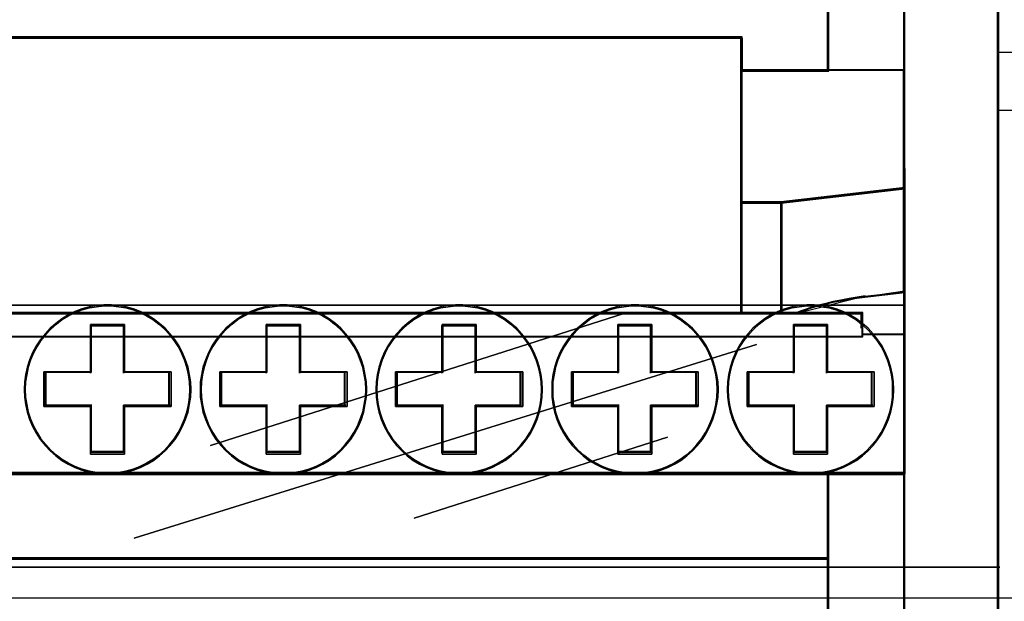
# Model space of a CAD drawing. Header units: millimetres. Extents: x 203 to 3426, y 719 to 2381.
# Tile 149 of 185: x 3364.9 to 3369.24, y 2289.53 to 2292.09. Entities that reach past the tile are written whole.
import ezdxf

# ---------------------------------------------------------------- set-up
doc = ezdxf.new("R2010")
doc.units = ezdxf.units.MM
doc.layers.add('45', color=7, linetype='Continuous')
doc.layers.add('E_Legrand_obudowy', color=7, linetype='Continuous')

# ---------------------------------------------------------------- blocks, each defined once
blk = doc.blocks.new('XL3 160 wnękowa 6x24M')
at = {"layer": 'E_Legrand_obudowy'}
blk.add_lwpolyline([(-215.641, -325.091), (215.545, -325.091), (215.545, -370.033), (-215.641, -370.033), (-215.641, -325.091)], dxfattribs=at)
blk = doc.blocks.new('BR 4P-10 125A (400408)')
at = {"layer": '45', "color": 59}
for points in [[(101.685, -27.073), (105.727, -27.073), (105.727, -23.709), (105.727, -21.422), (105.727, 21.482), (105.727, 23.769), (105.727, 27.147), (101.685, 27.147), (101.685, 23.769), (101.685, 22.39), (101.685, 21.482), (101.685, 15.4), (101.685, 9.473), (101.685, -3.505), (101.685, -10.502), (101.685, -16.429), (101.685, -21.422), (101.685, -23.628), (101.685, -23.709), (101.685, -26.07), (101.685, -27.073)], [(101.714, -27.044), (105.699, -27.044), (105.699, -23.684), (105.699, -21.399), (105.699, 21.461), (105.699, 23.746), (105.699, 27.12), (101.714, 27.12), (101.714, 23.746), (101.714, 22.368), (101.714, 21.461), (101.714, 15.385), (101.714, 9.464), (101.714, -3.501), (101.714, -10.491), (101.714, -16.412), (101.714, -21.399), (101.714, -23.603), (101.714, -23.684), (101.714, -26.043), (101.714, -27.044)], [(11.015, -4.912), (11.015, -9.546), (11.015, -9.647), (94.818, -9.647), (94.818, -9.546), (94.818, -4.912), (94.818, -4.203), (94.818, -2.866), (94.818, 0.721), (94.818, 1.917), (94.818, 2.126), (93.846, 2.126), (11.015, 2.126), (11.015, 1.917), (11.015, 0.721), (11.015, -2.866), (11.015, -4.203), (11.015, -4.912)], [(11.044, -4.906), (11.044, -9.517), (11.044, -9.618), (94.791, -9.618), (94.791, -9.517), (94.791, -4.906), (94.791, -4.2), (94.791, -2.869), (94.791, 0.701), (94.791, 1.891), (94.791, 2.099), (93.82, 2.099), (11.044, 2.099), (11.044, 1.891), (11.044, 0.701), (11.044, -2.869), (11.044, -4.2), (11.044, -4.906)], [(94.761, -4.935), (96.473, -4.935), (101.73, -4.324), (101.73, -3.516), (101.73, 0.728), (98.472, 0.728), (94.761, 0.728), (94.761, -2.878), (94.761, -4.222), (94.761, -4.935)], [(94.789, -4.907), (96.488, -4.907), (101.702, -4.302), (101.702, -3.502), (101.702, 0.7), (98.47, 0.7), (94.789, 0.7), (94.789, -2.87), (94.789, -4.201), (94.789, -4.907)], [(97.762, -9.375), (97.508, -9.463), (97.254, -9.544), (97.04, -9.639), (99.916, -9.639), (99.916, -10.256), (99.916, -10.52), (101.743, -10.52), (101.743, -3.471), (101.729, -3.471), (101.729, -4.278), (101.729, -8.731), (100.03, -8.927), (99.682, -8.975), (99.341, -9.029), (99, -9.09), (98.672, -9.144), (98.358, -9.225), (98.057, -9.293), (97.762, -9.375)], [(97.782, -9.355), (97.531, -9.443), (97.28, -9.523), (97.068, -9.617), (99.911, -9.617), (99.911, -10.229), (99.911, -10.491), (101.716, -10.491), (101.716, -3.5), (101.703, -3.5), (101.703, -4.3), (101.703, -8.717), (100.024, -8.912), (99.68, -8.959), (99.343, -9.012), (99.005, -9.073), (98.681, -9.127), (98.371, -9.207), (98.073, -9.275), (97.782, -9.355)], [(97.515, -9.47), (97.769, -9.382), (98.063, -9.3), (98.363, -9.232), (98.677, -9.151), (99.005, -9.096), (99.345, -9.035), (99.686, -8.981), (100.033, -8.933), (101.73, -8.736), (101.73, -4.271), (96.459, -4.882), (96.459, -9.647), (97.047, -9.647), (97.261, -9.552), (97.515, -9.47)], [(97.531, -9.443), (97.782, -9.356), (98.073, -9.275), (98.37, -9.208), (98.681, -9.127), (99.005, -9.074), (99.342, -9.013), (99.679, -8.959), (100.023, -8.912), (101.702, -8.717), (101.702, -4.299), (96.486, -4.905), (96.486, -9.618), (97.068, -9.618), (97.279, -9.524), (97.531, -9.443)], [(96.517, -9.647), (96.517, -4.876), (94.761, -4.876), (94.761, -9.545), (94.761, -9.647), (96.517, -9.647)], [(96.488, -9.618), (96.488, -4.905), (94.789, -4.905), (94.789, -9.517), (94.789, -9.618), (96.488, -9.618)], [(4.017, -16.441), (101.743, -16.441), (101.743, -9.279), (99.938, -9.279), (5.822, -9.279), (4.017, -9.279), (4.017, -16.441)], [(5.821, -10.613), (99.939, -10.613), (99.939, -10.514), (99.939, -10.236), (99.939, -9.588), (97.096, -9.588), (96.514, -9.588), (94.815, -9.588), (11.018, -9.588), (9.305, -9.588), (8.73, -9.588), (5.821, -9.588), (5.821, -10.236), (5.821, -10.514), (5.821, -10.613)], [(5.85, -10.585), (99.912, -10.585), (99.912, -10.491), (99.912, -10.228), (99.912, -9.616), (97.07, -9.616), (96.489, -9.616), (94.791, -9.616), (11.043, -9.616), (9.332, -9.616), (8.757, -9.616), (5.85, -9.616), (5.85, -10.228), (5.85, -10.491), (5.85, -10.585)], [(64.637, -14.428), (64.786, -14.71), (64.954, -14.977), (65.164, -15.231), (65.38, -15.465), (65.623, -15.678), (65.872, -15.87), (66.142, -16.035), (66.433, -16.179), (66.73, -16.289), (67.04, -16.371), (67.344, -16.433), (67.668, -16.468), (67.985, -16.468), (68.309, -16.433), (68.613, -16.371), (68.924, -16.289), (69.221, -16.179), (69.504, -16.035), (69.781, -15.87), (70.031, -15.678), (70.274, -15.465), (70.49, -15.231), (70.699, -14.977), (70.868, -14.71), (71.016, -14.428), (71.145, -14.126), (71.246, -13.817), (71.313, -13.501), (71.361, -13.185), (71.374, -12.862), (71.361, -12.533), (71.313, -12.224), (71.246, -11.908), (71.145, -11.592), (71.016, -11.29), (70.868, -11.008), (70.699, -10.747), (70.49, -10.486), (70.274, -10.253), (70.031, -10.047), (69.781, -9.848), (69.504, -9.683), (69.221, -9.546), (68.924, -9.429), (68.613, -9.346), (68.309, -9.292), (67.985, -9.257), (67.668, -9.257), (67.344, -9.292), (67.04, -9.346), (66.73, -9.429), (66.433, -9.546), (66.142, -9.683), (65.872, -9.848), (65.623, -10.047), (65.38, -10.253), (65.164, -10.486), (64.954, -10.747), (64.786, -11.008), (64.637, -11.29), (64.509, -11.592), (64.408, -11.908), (64.34, -12.224), (64.293, -12.533), (64.279, -12.862), (64.293, -13.185), (64.34, -13.501), (64.408, -13.817), (64.509, -14.126), (64.637, -14.428)], [(70.828, -14.686), (70.661, -14.95), (70.455, -15.201), (70.242, -15.431), (70.002, -15.642), (69.755, -15.831), (69.482, -15.994), (69.202, -16.136), (68.909, -16.245), (68.603, -16.326), (68.303, -16.387), (67.983, -16.421), (67.67, -16.421), (67.35, -16.387), (67.051, -16.326), (66.744, -16.245), (66.451, -16.136), (66.165, -15.994), (65.898, -15.831), (65.652, -15.642), (65.412, -15.431), (65.199, -15.201), (64.992, -14.95), (64.826, -14.686), (64.679, -14.408), (64.552, -14.11), (64.452, -13.805), (64.386, -13.493), (64.339, -13.182), (64.326, -12.863), (64.339, -12.538), (64.386, -12.233), (64.452, -11.921), (64.552, -11.61), (64.679, -11.311), (64.826, -11.034), (64.992, -10.776), (65.199, -10.519), (65.412, -10.288), (65.652, -10.085), (65.898, -9.888), (66.165, -9.726), (66.451, -9.59), (66.744, -9.475), (67.051, -9.394), (67.35, -9.34), (67.67, -9.306), (67.983, -9.306), (68.303, -9.34), (68.603, -9.394), (68.909, -9.475), (69.202, -9.59), (69.482, -9.726), (69.755, -9.888), (70.002, -10.085), (70.242, -10.288), (70.455, -10.519), (70.661, -10.776), (70.828, -11.034), (70.975, -11.311), (71.101, -11.61), (71.201, -11.921), (71.268, -12.233), (71.314, -12.538), (71.328, -12.863), (71.314, -13.182), (71.268, -13.493), (71.201, -13.805), (71.101, -14.11), (70.975, -14.408), (70.828, -14.686)], [(72.11, -14.428), (72.259, -14.71), (72.434, -14.977), (72.637, -15.231), (72.853, -15.465), (73.096, -15.678), (73.346, -15.87), (73.623, -16.035), (73.906, -16.179), (74.203, -16.289), (74.514, -16.371), (74.824, -16.433), (75.141, -16.468), (75.465, -16.468), (75.783, -16.433), (76.093, -16.371), (76.397, -16.289), (76.694, -16.179), (76.984, -16.035), (77.254, -15.87), (77.511, -15.678), (77.747, -15.465), (77.963, -15.231), (78.172, -14.977), (78.341, -14.71), (78.489, -14.428), (78.618, -14.126), (78.719, -13.817), (78.786, -13.501), (78.834, -13.185), (78.847, -12.862), (78.834, -12.533), (78.786, -12.224), (78.719, -11.908), (78.618, -11.592), (78.489, -11.29), (78.341, -11.008), (78.172, -10.747), (77.963, -10.486), (77.747, -10.253), (77.511, -10.047), (77.254, -9.848), (76.984, -9.683), (76.694, -9.546), (76.397, -9.429), (76.093, -9.346), (75.783, -9.292), (75.465, -9.257), (75.141, -9.257), (74.824, -9.292), (74.514, -9.346), (74.203, -9.429), (73.906, -9.546), (73.623, -9.683), (73.346, -9.848), (73.096, -10.047), (72.853, -10.253), (72.637, -10.486), (72.434, -10.747), (72.259, -11.008), (72.11, -11.29), (71.989, -11.592), (71.881, -11.908), (71.813, -12.224), (71.766, -12.533), (71.759, -12.862), (71.766, -13.185), (71.813, -13.501), (71.881, -13.817), (71.989, -14.126), (72.11, -14.428)], [(78.134, -14.95), (77.928, -15.201), (77.715, -15.431), (77.482, -15.642), (77.229, -15.831), (76.962, -15.994), (76.676, -16.136), (76.383, -16.245), (76.083, -16.326), (75.776, -16.387), (75.463, -16.421), (75.143, -16.421), (74.83, -16.387), (74.524, -16.326), (74.218, -16.245), (73.924, -16.136), (73.645, -15.994), (73.371, -15.831), (73.125, -15.642), (72.885, -15.431), (72.672, -15.201), (72.472, -14.95), (72.299, -14.686), (72.152, -14.408), (72.033, -14.11), (71.926, -13.805), (71.859, -13.493), (71.813, -13.182), (71.806, -12.863), (71.813, -12.538), (71.859, -12.233), (71.926, -11.921), (72.033, -11.61), (72.152, -11.311), (72.299, -11.034), (72.472, -10.776), (72.672, -10.519), (72.885, -10.288), (73.125, -10.085), (73.371, -9.888), (73.645, -9.726), (73.924, -9.59), (74.218, -9.475), (74.524, -9.394), (74.83, -9.34), (75.143, -9.306), (75.463, -9.306), (75.776, -9.34), (76.083, -9.394), (76.383, -9.475), (76.676, -9.59), (76.962, -9.726), (77.229, -9.888), (77.482, -10.085), (77.715, -10.288), (77.928, -10.519), (78.134, -10.776), (78.301, -11.034), (78.448, -11.311), (78.574, -11.61), (78.674, -11.921), (78.741, -12.233), (78.787, -12.538), (78.801, -12.863), (78.787, -13.182), (78.741, -13.493), (78.674, -13.805), (78.574, -14.11), (78.448, -14.408), (78.301, -14.686), (78.134, -14.95)], [(79.59, -14.428), (79.739, -14.71), (79.907, -14.977), (80.117, -15.231), (80.333, -15.465), (80.569, -15.678), (80.826, -15.87), (81.096, -16.035), (81.386, -16.179), (81.683, -16.289), (81.987, -16.371), (82.297, -16.433), (82.621, -16.468), (82.938, -16.468), (83.256, -16.433), (83.566, -16.371), (83.877, -16.289), (84.174, -16.179), (84.457, -16.035), (84.734, -15.87), (84.984, -15.678), (85.227, -15.465), (85.443, -15.231), (85.645, -14.977), (85.821, -14.71), (85.969, -14.428), (86.091, -14.126), (86.199, -13.817), (86.266, -13.501), (86.313, -13.185), (86.32, -12.862), (86.313, -12.533), (86.266, -12.224), (86.199, -11.908), (86.091, -11.592), (85.969, -11.29), (85.821, -11.008), (85.645, -10.747), (85.443, -10.486), (85.227, -10.253), (84.984, -10.047), (84.734, -9.848), (84.457, -9.683), (84.174, -9.546), (83.877, -9.429), (83.566, -9.346), (83.256, -9.292), (82.938, -9.257), (82.621, -9.257), (82.297, -9.292), (81.987, -9.346), (81.683, -9.429), (81.386, -9.546), (81.096, -9.683), (80.826, -9.848), (80.569, -10.047), (80.333, -10.253), (80.117, -10.486), (79.907, -10.747), (79.739, -11.008), (79.59, -11.29), (79.462, -11.592), (79.361, -11.908), (79.293, -12.224), (79.246, -12.533), (79.232, -12.862), (79.246, -13.185), (79.293, -13.501), (79.361, -13.817), (79.462, -14.126), (79.59, -14.428)], [(85.609, -14.95), (85.409, -15.201), (85.196, -15.431), (84.956, -15.642), (84.71, -15.831), (84.436, -15.994), (84.157, -16.136), (83.863, -16.245), (83.557, -16.326), (83.25, -16.387), (82.937, -16.421), (82.624, -16.421), (82.304, -16.387), (81.998, -16.326), (81.698, -16.245), (81.405, -16.136), (81.118, -15.994), (80.852, -15.831), (80.598, -15.642), (80.365, -15.431), (80.152, -15.201), (79.945, -14.95), (79.779, -14.686), (79.632, -14.408), (79.506, -14.11), (79.406, -13.805), (79.339, -13.493), (79.292, -13.182), (79.279, -12.863), (79.292, -12.538), (79.339, -12.233), (79.406, -11.921), (79.506, -11.61), (79.632, -11.311), (79.779, -11.034), (79.945, -10.776), (80.152, -10.519), (80.365, -10.288), (80.598, -10.085), (80.852, -9.888), (81.118, -9.726), (81.405, -9.59), (81.698, -9.475), (81.998, -9.394), (82.304, -9.34), (82.624, -9.306), (82.937, -9.306), (83.25, -9.34), (83.557, -9.394), (83.863, -9.475), (84.157, -9.59), (84.436, -9.726), (84.71, -9.888), (84.956, -10.085), (85.196, -10.288), (85.409, -10.519), (85.609, -10.776), (85.782, -11.034), (85.929, -11.311), (86.049, -11.61), (86.156, -11.921), (86.222, -12.233), (86.269, -12.538), (86.275, -12.863), (86.269, -13.182), (86.222, -13.493), (86.156, -13.805), (86.049, -14.11), (85.929, -14.408), (85.782, -14.686), (85.609, -14.95)], [(87.064, -14.428), (87.212, -14.71), (87.388, -14.977), (87.59, -15.231), (87.806, -15.465), (88.049, -15.678), (88.299, -15.87), (88.576, -16.035), (88.859, -16.179), (89.156, -16.289), (89.467, -16.371), (89.77, -16.433), (90.094, -16.468), (90.412, -16.468), (90.736, -16.433), (91.04, -16.371), (91.35, -16.289), (91.647, -16.179), (91.937, -16.035), (92.207, -15.87), (92.457, -15.678), (92.7, -15.465), (92.916, -15.231), (93.125, -14.977), (93.294, -14.71), (93.443, -14.428), (93.571, -14.126), (93.672, -13.817), (93.74, -13.501), (93.787, -13.185), (93.8, -12.862), (93.787, -12.533), (93.74, -12.224), (93.672, -11.908), (93.571, -11.592), (93.443, -11.29), (93.294, -11.008), (93.125, -10.747), (92.916, -10.486), (92.7, -10.253), (92.457, -10.047), (92.207, -9.848), (91.937, -9.683), (91.647, -9.546), (91.35, -9.429), (91.04, -9.346), (90.736, -9.292), (90.412, -9.257), (90.094, -9.257), (89.77, -9.292), (89.467, -9.346), (89.156, -9.429), (88.859, -9.546), (88.576, -9.683), (88.299, -9.848), (88.049, -10.047), (87.806, -10.253), (87.59, -10.486), (87.388, -10.747), (87.212, -11.008), (87.064, -11.29), (86.935, -11.592), (86.834, -11.908), (86.767, -12.224), (86.719, -12.533), (86.713, -12.862), (86.719, -13.185), (86.767, -13.501), (86.834, -13.817), (86.935, -14.126), (87.064, -14.428)], [(92.668, -15.431), (92.428, -15.642), (92.182, -15.831), (91.915, -15.994), (91.629, -16.136), (91.336, -16.245), (91.029, -16.326), (90.729, -16.387), (90.41, -16.421), (90.097, -16.421), (89.777, -16.387), (89.477, -16.326), (89.171, -16.245), (88.878, -16.136), (88.598, -15.994), (88.325, -15.831), (88.078, -15.642), (87.838, -15.431), (87.625, -15.201), (87.425, -14.95), (87.252, -14.686), (87.106, -14.408), (86.979, -14.11), (86.879, -13.805), (86.812, -13.493), (86.766, -13.182), (86.759, -12.863), (86.766, -12.538), (86.812, -12.233), (86.879, -11.921), (86.979, -11.61), (87.106, -11.311), (87.252, -11.034), (87.425, -10.776), (87.625, -10.519), (87.838, -10.288), (88.078, -10.085), (88.325, -9.888), (88.598, -9.726), (88.878, -9.59), (89.171, -9.475), (89.477, -9.394), (89.777, -9.34), (90.097, -9.306), (90.41, -9.306), (90.729, -9.34), (91.029, -9.394), (91.336, -9.475), (91.629, -9.59), (91.915, -9.726), (92.182, -9.888), (92.428, -10.085), (92.668, -10.288), (92.881, -10.519), (93.088, -10.776), (93.254, -11.034), (93.401, -11.311), (93.527, -11.61), (93.627, -11.921), (93.694, -12.233), (93.74, -12.538), (93.754, -12.863), (93.74, -13.182), (93.694, -13.493), (93.627, -13.805), (93.527, -14.11), (93.401, -14.408), (93.254, -14.686), (93.088, -14.95), (92.881, -15.201), (92.668, -15.431)], [(94.531, -14.428), (94.679, -14.71), (94.848, -14.977), (95.057, -15.231), (95.273, -15.465), (95.51, -15.678), (95.766, -15.87), (96.036, -16.035), (96.326, -16.179), (96.623, -16.289), (96.927, -16.371), (97.238, -16.433), (97.562, -16.468), (97.879, -16.468), (98.196, -16.433), (98.507, -16.371), (98.817, -16.289), (99.114, -16.179), (99.398, -16.035), (99.675, -15.87), (99.924, -15.678), (100.167, -15.465), (100.383, -15.231), (100.586, -14.977), (100.761, -14.71), (100.91, -14.428), (101.031, -14.126), (101.139, -13.817), (101.207, -13.501), (101.254, -13.185), (101.261, -12.862), (101.254, -12.533), (101.207, -12.224), (101.139, -11.908), (101.031, -11.592), (100.91, -11.29), (100.761, -11.008), (100.586, -10.747), (100.383, -10.486), (100.167, -10.253), (99.924, -10.047), (99.675, -9.848), (99.398, -9.683), (99.114, -9.546), (98.817, -9.429), (98.507, -9.346), (98.196, -9.292), (97.879, -9.257), (97.562, -9.257), (97.238, -9.292), (96.927, -9.346), (96.623, -9.429), (96.326, -9.546), (96.036, -9.683), (95.766, -9.848), (95.51, -10.047), (95.273, -10.253), (95.057, -10.486), (94.848, -10.747), (94.679, -11.008), (94.531, -11.29), (94.403, -11.592), (94.301, -11.908), (94.234, -12.224), (94.187, -12.533), (94.173, -12.862), (94.187, -13.185), (94.234, -13.501), (94.301, -13.817), (94.403, -14.126), (94.531, -14.428)], [(101.161, -13.493), (101.094, -13.805), (100.988, -14.11), (100.868, -14.408), (100.721, -14.686), (100.548, -14.95), (100.348, -15.201), (100.135, -15.431), (99.895, -15.642), (99.648, -15.831), (99.375, -15.994), (99.095, -16.136), (98.802, -16.245), (98.496, -16.326), (98.189, -16.387), (97.876, -16.421), (97.563, -16.421), (97.243, -16.387), (96.936, -16.326), (96.637, -16.245), (96.343, -16.136), (96.057, -15.994), (95.79, -15.831), (95.537, -15.642), (95.304, -15.431), (95.091, -15.201), (94.884, -14.95), (94.718, -14.686), (94.571, -14.408), (94.444, -14.11), (94.344, -13.805), (94.278, -13.493), (94.231, -13.182), (94.218, -12.863), (94.231, -12.538), (94.278, -12.233), (94.344, -11.921), (94.444, -11.61), (94.571, -11.311), (94.718, -11.034), (94.884, -10.776), (95.091, -10.519), (95.304, -10.288), (95.537, -10.085), (95.79, -9.888), (96.057, -9.726), (96.343, -9.59), (96.637, -9.475), (96.936, -9.394), (97.243, -9.34), (97.563, -9.306), (97.876, -9.306), (98.189, -9.34), (98.496, -9.394), (98.802, -9.475), (99.095, -9.59), (99.375, -9.726), (99.648, -9.888), (99.895, -10.085), (100.135, -10.288), (100.348, -10.519), (100.548, -10.776), (100.721, -11.034), (100.868, -11.311), (100.988, -11.61), (101.094, -11.921), (101.161, -12.233), (101.208, -12.538), (101.214, -12.863), (101.208, -13.182), (101.161, -13.493)], [(67.103, -13.575), (65.118, -13.575), (65.118, -12.109), (67.103, -12.109), (67.103, -10.098), (68.551, -10.098), (68.551, -12.109), (70.529, -12.109), (70.529, -13.575), (68.551, -13.575), (68.551, -15.6), (67.103, -15.6), (67.103, -13.575)], [(70.529, -13.575), (70.529, -12.109), (68.551, -12.109), (68.551, -10.098), (67.103, -10.098), (67.103, -12.109), (65.118, -12.109), (65.118, -13.575), (67.103, -13.575), (67.103, -15.6), (68.551, -15.6), (68.551, -13.575), (70.529, -13.575)], [(70.455, -13.555), (70.455, -12.13), (68.531, -12.13), (68.531, -10.173), (67.123, -10.173), (67.123, -12.13), (65.193, -12.13), (65.193, -13.555), (67.123, -13.555), (67.123, -15.524), (68.531, -15.524), (68.531, -13.555), (70.455, -13.555)], [(74.576, -13.575), (72.598, -13.575), (72.598, -12.109), (74.576, -12.109), (74.576, -10.098), (76.031, -10.098), (76.031, -12.109), (78.009, -12.109), (78.009, -13.575), (76.031, -13.575), (76.031, -15.6), (74.576, -15.6), (74.576, -13.575)], [(78.009, -13.575), (78.009, -12.109), (76.031, -12.109), (76.031, -10.098), (74.576, -10.098), (74.576, -12.109), (72.598, -12.109), (72.598, -13.575), (74.576, -13.575), (74.576, -15.6), (76.031, -15.6), (76.031, -13.575), (78.009, -13.575)], [(77.933, -13.555), (77.933, -12.13), (76.01, -12.13), (76.01, -10.173), (74.596, -10.173), (74.596, -12.13), (72.673, -12.13), (72.673, -13.555), (74.596, -13.555), (74.596, -15.524), (76.01, -15.524), (76.01, -13.555), (77.933, -13.555)], [(83.504, -13.575), (83.504, -15.6), (82.056, -15.6), (82.056, -13.575), (80.071, -13.575), (80.071, -12.109), (82.056, -12.109), (82.056, -10.098), (83.504, -10.098), (83.504, -12.109), (85.482, -12.109), (85.482, -13.575), (83.504, -13.575)], [(85.482, -13.575), (85.482, -12.109), (83.504, -12.109), (83.504, -10.098), (82.056, -10.098), (82.056, -12.109), (80.071, -12.109), (80.071, -13.575), (82.056, -13.575), (82.056, -15.6), (83.504, -15.6), (83.504, -13.575), (85.482, -13.575)], [(85.408, -13.555), (85.408, -12.13), (83.485, -12.13), (83.485, -10.173), (82.076, -10.173), (82.076, -12.13), (80.146, -12.13), (80.146, -13.555), (82.076, -13.555), (82.076, -15.524), (83.485, -15.524), (83.485, -13.555), (85.408, -13.555)], [(90.971, -13.575), (90.971, -15.6), (89.53, -15.6), (89.53, -13.575), (87.551, -13.575), (87.551, -12.109), (89.53, -12.109), (89.53, -10.098), (90.971, -10.098), (90.971, -12.109), (92.949, -12.109), (92.949, -13.575), (90.971, -13.575)], [(92.949, -13.575), (92.949, -12.109), (90.971, -12.109), (90.971, -10.098), (89.53, -10.098), (89.53, -12.109), (87.551, -12.109), (87.551, -13.575), (89.53, -13.575), (89.53, -15.6), (90.971, -15.6), (90.971, -13.575), (92.949, -13.575)], [(92.874, -13.555), (92.874, -12.13), (90.951, -12.13), (90.951, -10.173), (89.55, -10.173), (89.55, -12.13), (87.626, -12.13), (87.626, -13.555), (89.55, -13.555), (89.55, -15.524), (90.951, -15.524), (90.951, -13.555), (92.874, -13.555)], [(98.444, -13.575), (98.444, -15.6), (97.003, -15.6), (97.003, -13.575), (95.024, -13.575), (95.024, -12.109), (97.003, -12.109), (97.003, -10.098), (98.444, -10.098), (98.444, -12.109), (100.422, -12.109), (100.422, -13.575), (98.444, -13.575)], [(97.003, -13.575), (97.003, -15.6), (98.444, -15.6), (98.444, -13.575), (100.422, -13.575), (100.422, -12.109), (98.444, -12.109), (98.444, -10.098), (97.003, -10.098), (97.003, -12.109), (95.024, -12.109), (95.024, -13.575), (97.003, -13.575)], [(97.023, -13.555), (97.023, -15.524), (98.424, -15.524), (98.424, -13.555), (100.347, -13.555), (100.347, -12.13), (98.424, -12.13), (98.424, -10.173), (97.023, -10.173), (97.023, -12.13), (95.099, -12.13), (95.099, -13.555), (97.023, -13.555)], [(7.254, -20.069), (98.498, -20.069), (98.498, -16.381), (7.254, -16.381), (7.254, -20.069)], [(7.283, -20.04), (98.471, -20.04), (98.471, -16.41), (7.283, -16.41), (7.283, -20.04)], [(98.498, -20.012), (7.254, -20.012), (7.254, -23.613), (10.501, -23.613), (10.501, -24.85), (10.501, -25.305), (11.017, -25.305), (11.017, -24.524), (11.017, -23.511), (94.815, -23.511), (94.815, -24.524), (94.815, -25.305), (95.258, -25.305), (95.258, -24.85), (95.258, -23.613), (98.498, -23.613), (98.498, -20.012)], [(98.471, -20.039), (7.283, -20.039), (7.283, -23.602), (10.528, -23.602), (10.528, -24.826), (10.528, -25.277), (11.043, -25.277), (11.043, -24.503), (11.043, -23.501), (94.791, -23.501), (94.791, -24.503), (94.791, -25.277), (95.233, -25.277), (95.233, -24.826), (95.233, -23.602), (98.471, -23.602), (98.471, -20.039)]]:
    blk.add_lwpolyline(points, close=True, dxfattribs=at)
at = {"layer": '45', "color": 139}
for points in [[(101.685, 21.488), (101.685, -21.427), (101.685, 21.488)], [(105.67, 21.488), (105.67, -21.427), (105.67, 21.488)], [(98.441, 9.493), (98.441, 0.669), (98.441, 9.493)], [(93.847, 2.126), (11.015, 2.126), (93.847, 2.126)], [(94.818, 2.126), (87.227, 2.126), (94.818, 2.126)], [(94.761, 1.86), (94.761, 2.126), (94.761, 1.86)], [(94.761, 1.918), (94.761, -2.898), (94.761, 1.918)], [(94.761, 0.728), (101.73, 0.728), (94.761, 0.728)], [(101.671, 0.728), (101.671, -4.33), (101.671, 0.728)], [(94.761, -4.229), (94.761, -2.839), (94.761, -4.229)], [(101.743, -3.471), (101.671, -3.471), (101.743, -3.471)], [(94.761, -4.17), (94.761, -4.935), (94.761, -4.17)], [(101.73, -4.271), (96.459, -4.935), (101.73, -4.271)], [(101.671, -4.271), (101.671, -8.745), (101.671, -4.271)], [(94.761, -4.876), (94.761, -9.545), (94.761, -4.876)], [(96.517, -4.876), (94.761, -4.876), (96.517, -4.876)], [(96.459, -4.876), (96.459, -9.647), (96.459, -4.876)], [(101.73, -8.686), (99.994, -8.941), (101.73, -8.686)], [(100.051, -8.882), (99.701, -8.933), (99.358, -8.991), (99.014, -9.057), (98.684, -9.115), (98.367, -9.202), (98.064, -9.275), (97.767, -9.363), (97.511, -9.458), (97.255, -9.545), (97.04, -9.647), (100.051, -8.882)], [(5.821, -9.279), (99.939, -9.279), (5.821, -9.279)], [(99.939, -9.588), (5.821, -9.588), (99.939, -9.588)], [(71.328, -12.863), (71.314, -12.538), (71.268, -12.233), (71.201, -11.921), (71.101, -11.61), (70.975, -11.311), (70.828, -11.034), (70.661, -10.776), (70.455, -10.519), (70.242, -10.288), (70.002, -10.085), (69.755, -9.888), (69.482, -9.726), (69.202, -9.59), (68.909, -9.475), (68.603, -9.394), (68.303, -9.34), (67.983, -9.306), (67.67, -9.306), (67.35, -9.34), (67.051, -9.394), (66.744, -9.475), (66.451, -9.59), (66.165, -9.726), (65.898, -9.888), (65.652, -10.085), (65.412, -10.288), (65.199, -10.519), (64.992, -10.776), (64.826, -11.034), (64.679, -11.311), (64.552, -11.61), (64.452, -11.921), (64.386, -12.233), (64.339, -12.538), (64.326, -12.863), (64.339, -13.182), (64.386, -13.493), (64.452, -13.805), (64.552, -14.11), (64.679, -14.408), (64.826, -14.686), (64.992, -14.95), (65.199, -15.201), (65.412, -15.431), (65.652, -15.642), (65.898, -15.831), (66.165, -15.994), (66.451, -16.136), (66.744, -16.245), (67.051, -16.326), (67.35, -16.387), (67.67, -16.421), (67.983, -16.421), (68.303, -16.387), (68.603, -16.326), (68.909, -16.245), (69.202, -16.136), (69.482, -15.994), (69.755, -15.831), (70.002, -15.642), (70.242, -15.431), (70.455, -15.201), (70.661, -14.95), (70.828, -14.686), (70.975, -14.408), (71.101, -14.11), (71.201, -13.805), (71.268, -13.493), (71.314, -13.182), (71.328, -12.863)], [(78.801, -12.863), (78.787, -12.538), (78.741, -12.233), (78.674, -11.921), (78.574, -11.61), (78.448, -11.311), (78.301, -11.034), (78.134, -10.776), (77.928, -10.519), (77.715, -10.288), (77.482, -10.085), (77.229, -9.888), (76.962, -9.726), (76.676, -9.59), (76.383, -9.475), (76.083, -9.394), (75.776, -9.34), (75.463, -9.306), (75.143, -9.306), (74.83, -9.34), (74.524, -9.394), (74.218, -9.475), (73.924, -9.59), (73.645, -9.726), (73.371, -9.888), (73.125, -10.085), (72.885, -10.288), (72.672, -10.519), (72.472, -10.776), (72.299, -11.034), (72.152, -11.311), (72.033, -11.61), (71.926, -11.921), (71.859, -12.233), (71.813, -12.538), (71.806, -12.863), (71.813, -13.182), (71.859, -13.493), (71.926, -13.805), (72.033, -14.11), (72.152, -14.408), (72.299, -14.686), (72.472, -14.95), (72.672, -15.201), (72.885, -15.431), (73.125, -15.642), (73.371, -15.831), (73.645, -15.994), (73.924, -16.136), (74.218, -16.245), (74.524, -16.326), (74.83, -16.387), (75.143, -16.421), (75.463, -16.421), (75.776, -16.387), (76.083, -16.326), (76.383, -16.245), (76.676, -16.136), (76.962, -15.994), (77.229, -15.831), (77.482, -15.642), (77.715, -15.431), (77.928, -15.201), (78.134, -14.95), (78.301, -14.686), (78.448, -14.408), (78.574, -14.11), (78.674, -13.805), (78.741, -13.493), (78.787, -13.182), (78.801, -12.863)], [(86.275, -12.863), (86.269, -12.538), (86.222, -12.233), (86.156, -11.921), (86.049, -11.61), (85.929, -11.311), (85.782, -11.034), (85.609, -10.776), (85.409, -10.519), (85.196, -10.288), (84.956, -10.085), (84.71, -9.888), (84.436, -9.726), (84.157, -9.59), (83.863, -9.475), (83.557, -9.394), (83.25, -9.34), (82.937, -9.306), (82.624, -9.306), (82.304, -9.34), (81.998, -9.394), (81.698, -9.475), (81.405, -9.59), (81.118, -9.726), (80.852, -9.888), (80.598, -10.085), (80.365, -10.288), (80.152, -10.519), (79.945, -10.776), (79.779, -11.034), (79.632, -11.311), (79.506, -11.61), (79.406, -11.921), (79.339, -12.233), (79.292, -12.538), (79.279, -12.863), (79.292, -13.182), (79.339, -13.493), (79.406, -13.805), (79.506, -14.11), (79.632, -14.408), (79.779, -14.686), (79.945, -14.95), (80.152, -15.201), (80.365, -15.431), (80.598, -15.642), (80.852, -15.831), (81.118, -15.994), (81.405, -16.136), (81.698, -16.245), (81.998, -16.326), (82.304, -16.387), (82.624, -16.421), (82.937, -16.421), (83.25, -16.387), (83.557, -16.326), (83.863, -16.245), (84.157, -16.136), (84.436, -15.994), (84.71, -15.831), (84.956, -15.642), (85.196, -15.431), (85.409, -15.201), (85.609, -14.95), (85.782, -14.686), (85.929, -14.408), (86.049, -14.11), (86.156, -13.805), (86.222, -13.493), (86.269, -13.182), (86.275, -12.863)], [(93.754, -12.863), (93.74, -12.538), (93.694, -12.233), (93.627, -11.921), (93.527, -11.61), (93.401, -11.311), (93.254, -11.034), (93.088, -10.776), (92.881, -10.519), (92.668, -10.288), (92.428, -10.085), (92.182, -9.888), (91.915, -9.726), (91.629, -9.59), (91.336, -9.475), (91.029, -9.394), (90.729, -9.34), (90.41, -9.306), (90.097, -9.306), (89.777, -9.34), (89.477, -9.394), (89.171, -9.475), (88.878, -9.59), (88.598, -9.726), (88.325, -9.888), (88.078, -10.085), (87.838, -10.288), (87.625, -10.519), (87.425, -10.776), (87.252, -11.034), (87.106, -11.311), (86.979, -11.61), (86.879, -11.921), (86.812, -12.233), (86.766, -12.538), (86.759, -12.863), (86.766, -13.182), (86.812, -13.493), (86.879, -13.805), (86.979, -14.11), (87.106, -14.408), (87.252, -14.686), (87.425, -14.95), (87.625, -15.201), (87.838, -15.431), (88.078, -15.642), (88.325, -15.831), (88.598, -15.994), (88.878, -16.136), (89.171, -16.245), (89.477, -16.326), (89.777, -16.387), (90.097, -16.421), (90.41, -16.421), (90.729, -16.387), (91.029, -16.326), (91.336, -16.245), (91.629, -16.136), (91.915, -15.994), (92.182, -15.831), (92.428, -15.642), (92.668, -15.431), (92.881, -15.201), (93.088, -14.95), (93.254, -14.686), (93.401, -14.408), (93.527, -14.11), (93.627, -13.805), (93.694, -13.493), (93.74, -13.182), (93.754, -12.863)], [(101.214, -12.863), (101.208, -12.538), (101.161, -12.233), (101.094, -11.921), (100.988, -11.61), (100.868, -11.311), (100.721, -11.034), (100.548, -10.776), (100.348, -10.519), (100.135, -10.288), (99.895, -10.085), (99.648, -9.888), (99.375, -9.726), (99.095, -9.59), (98.802, -9.475), (98.496, -9.394), (98.189, -9.34), (97.876, -9.306), (97.563, -9.306), (97.243, -9.34), (96.936, -9.394), (96.637, -9.475), (96.343, -9.59), (96.057, -9.726), (95.79, -9.888), (95.537, -10.085), (95.304, -10.288), (95.091, -10.519), (94.884, -10.776), (94.718, -11.034), (94.571, -11.311), (94.444, -11.61), (94.344, -11.921), (94.278, -12.233), (94.231, -12.538), (94.218, -12.863), (94.231, -13.182), (94.278, -13.493), (94.344, -13.805), (94.444, -14.11), (94.571, -14.408), (94.718, -14.686), (94.884, -14.95), (95.091, -15.201), (95.304, -15.431), (95.537, -15.642), (95.79, -15.831), (96.057, -15.994), (96.343, -16.136), (96.637, -16.245), (96.936, -16.326), (97.243, -16.387), (97.563, -16.421), (97.876, -16.421), (98.189, -16.387), (98.496, -16.326), (98.802, -16.245), (99.095, -16.136), (99.375, -15.994), (99.648, -15.831), (99.895, -15.642), (100.135, -15.431), (100.348, -15.201), (100.548, -14.95), (100.721, -14.686), (100.868, -14.408), (100.988, -14.11), (101.094, -13.805), (101.161, -13.493), (101.208, -13.182), (101.214, -12.863)], [(94.761, -9.487), (94.761, -9.647), (94.761, -9.487)], [(99.881, -9.279), (101.743, -9.279), (99.881, -9.279)], [(99.881, -10.258), (99.881, -9.588), (99.881, -10.258)], [(68.56, -10.145), (67.094, -10.145), (68.56, -10.145)], [(67.094, -10.145), (67.094, -12.16), (67.094, -10.145)], [(68.502, -12.16), (68.502, -10.145), (68.502, -12.16)], [(76.04, -10.145), (74.567, -10.145), (76.04, -10.145)], [(74.567, -10.145), (74.567, -12.16), (74.567, -10.145)], [(75.981, -12.16), (75.981, -10.145), (75.981, -12.16)], [(83.513, -10.145), (82.047, -10.145), (83.513, -10.145)], [(82.047, -10.145), (82.047, -12.16), (82.047, -10.145)], [(83.455, -12.16), (83.455, -10.145), (83.455, -12.16)], [(90.98, -10.145), (89.52, -10.145), (90.98, -10.145)], [(89.52, -10.145), (89.52, -12.16), (89.52, -10.145)], [(90.921, -12.16), (90.921, -10.145), (90.921, -12.16)], [(98.453, -10.145), (96.993, -10.145), (98.453, -10.145)], [(96.993, -10.145), (96.993, -12.16), (96.993, -10.145)], [(98.394, -12.16), (98.394, -10.145), (98.394, -12.16)], [(67.151, -12.101), (65.164, -12.101), (67.151, -12.101)], [(65.164, -12.101), (65.164, -13.584), (65.164, -12.101)], [(70.482, -12.101), (68.502, -12.101), (70.482, -12.101)], [(70.425, -13.584), (70.425, -12.101), (70.425, -13.584)], [(74.626, -12.101), (72.645, -12.101), (74.626, -12.101)], [(72.645, -12.101), (72.645, -13.584), (72.645, -12.101)], [(77.962, -12.101), (75.981, -12.101), (77.962, -12.101)], [(77.905, -13.584), (77.905, -12.101), (77.905, -13.584)], [(82.104, -12.101), (80.118, -12.101), (82.104, -12.101)], [(80.118, -12.101), (80.118, -13.584), (80.118, -12.101)], [(85.435, -12.101), (83.455, -12.101), (85.435, -12.101)], [(85.378, -13.584), (85.378, -12.101), (85.378, -13.584)], [(89.579, -12.101), (87.598, -12.101), (89.579, -12.101)], [(87.598, -12.101), (87.598, -13.584), (87.598, -12.101)], [(92.903, -12.101), (90.921, -12.101), (92.903, -12.101)], [(92.844, -13.584), (92.844, -12.101), (92.844, -13.584)], [(97.052, -12.101), (95.071, -12.101), (97.052, -12.101)], [(95.071, -12.101), (95.071, -13.584), (95.071, -12.101)], [(100.376, -12.101), (98.394, -12.101), (100.376, -12.101)], [(100.317, -13.584), (100.317, -12.101), (100.317, -13.584)], [(65.164, -13.525), (67.151, -13.525), (65.164, -13.525)], [(67.094, -13.525), (67.094, -15.553), (67.094, -13.525)], [(68.502, -15.553), (68.502, -13.525), (68.502, -15.553)], [(68.502, -13.525), (70.482, -13.525), (68.502, -13.525)], [(72.645, -13.525), (74.626, -13.525), (72.645, -13.525)], [(74.567, -13.525), (74.567, -15.553), (74.567, -13.525)], [(75.981, -15.553), (75.981, -13.525), (75.981, -15.553)], [(75.981, -13.525), (77.962, -13.525), (75.981, -13.525)], [(80.118, -13.525), (82.104, -13.525), (80.118, -13.525)], [(82.047, -13.525), (82.047, -15.553), (82.047, -13.525)], [(83.455, -15.553), (83.455, -13.525), (83.455, -15.553)], [(83.455, -13.525), (85.435, -13.525), (83.455, -13.525)], [(87.598, -13.525), (89.579, -13.525), (87.598, -13.525)], [(89.52, -13.525), (89.52, -15.553), (89.52, -13.525)], [(90.921, -15.553), (90.921, -13.525), (90.921, -15.553)], [(90.921, -13.525), (92.903, -13.525), (90.921, -13.525)], [(95.071, -13.525), (97.052, -13.525), (95.071, -13.525)], [(96.993, -13.525), (96.993, -15.553), (96.993, -13.525)], [(98.394, -15.553), (98.394, -13.525), (98.394, -15.553)], [(98.394, -13.525), (100.376, -13.525), (98.394, -13.525)], [(67.094, -15.494), (68.56, -15.494), (67.094, -15.494)], [(74.567, -15.494), (76.04, -15.494), (74.567, -15.494)], [(82.047, -15.494), (83.513, -15.494), (82.047, -15.494)], [(89.52, -15.494), (90.98, -15.494), (89.52, -15.494)], [(96.993, -15.494), (98.453, -15.494), (96.993, -15.494)], [(4.017, -16.381), (101.743, -16.381), (4.017, -16.381)], [(101.743, -16.477), (4.017, -16.477), (101.743, -16.477)], [(101.743, -16.477), (4.017, -16.477), (101.743, -16.477)], [(101.037, -16.408), (94.41, -16.408), (101.037, -16.408)], [(98.441, -16.381), (98.441, -20.069), (98.441, -16.381)], [(7.254, -20.012), (98.498, -20.012), (7.254, -20.012)], [(98.441, -20.012), (98.441, -23.631), (98.441, -20.012)], [(101.685, -21.368), (101.685, -23.712), (101.685, -21.368)], [(105.67, -21.368), (105.67, -23.712), (105.67, -21.368)]]:
    blk.add_lwpolyline(points, close=True, dxfattribs=at)
at = {"layer": '45', "color": 150}
for points in [[(105.67, 21.535), (105.67, -21.535), (105.67, 21.535)], [(72.195, -15.232), (89.784, -9.627), (72.195, -15.232)], [(68.957, -19.169), (95.42, -10.944), (68.957, -19.169)], [(80.865, -18.328), (91.634, -14.883), (80.865, -18.328)], [(-0.047, -20.407), (105.774, -20.407), (-0.047, -20.407)], [(105.67, -21.476), (105.67, -22.516), (105.67, -21.476)]]:
    blk.add_lwpolyline(points, close=True, dxfattribs=at)
at = {"layer": '45', "color": 59}
for points in [[(11.017, 2.077), (87.278, 2.077), (94.815, 2.077), (94.815, 1.867), (94.815, 0.669), (98.498, 0.669), (98.498, 9.493), (97.923, 9.493), (97.612, 9.493), (90.458, 9.493), (90.141, 9.493), (82.973, 9.493), (82.663, 9.493), (75.495, 9.493), (75.185, 9.493), (68.017, 9.493), (67.7, 9.493), (60.533, 9.493)], [(11.043, 2.096), (87.258, 2.096), (94.791, 2.096), (94.791, 1.888), (94.791, 0.698), (98.471, 0.698), (98.471, 9.464), (97.896, 9.464), (97.586, 9.464), (90.436, 9.464), (90.119, 9.464), (82.956, 9.464), (82.645, 9.464), (75.483, 9.464), (75.172, 9.464), (68.009, 9.464), (67.692, 9.464), (60.529, 9.464)]]:
    blk.add_lwpolyline(points, dxfattribs=at)
blk = doc.blocks.new('S304 TX3')
at = {"layer": '45', "color": 7}
blk.add_lwpolyline([(35.981761, 41.02555), (17.978145, 41.02555), (-0.014334, 41.02555), (-0.014334, -41.02555), (17.978145, -41.02555), (35.981761, -41.02555), (53.990945, -41.02555), (71.983424, -41.02555), (71.983424, 41.02555), (53.990945, 41.02555), (35.981761, 41.02555)], close=True, dxfattribs=at)
at = {"layer": '45', "color": 139}
blk.add_lwpolyline([(35.981761, 41.02555), (17.978145, 41.02555), (-0.014334, 41.02555), (-0.014334, -41.02555), (17.978145, -41.02555), (35.981761, -41.02555), (53.990945, -41.02555), (71.983424, -41.02555), (71.983424, 41.02555), (53.990945, 41.02555), (35.981761, 41.02555)], close=True, dxfattribs=at)
at = {"layer": '45', "color": 59}
blk.add_lwpolyline([(35.981762, 41.011183), (17.985314, 41.011183), (0, 41.011183), (0, -41.011183), (17.985314, -41.011183), (35.981762, -41.011183), (53.983776, -41.011183), (71.969091, -41.011183), (71.969091, 41.011183), (53.983776, 41.011183), (35.981762, 41.011183)], close=True, dxfattribs=at)
at = {"layer": '45', "color": 139}
for points in [[(-0.014334, 1.253539), (1.220118, 1.253539)], [(-0.014334, -1.215824), (1.220118, -1.215824)]]:
    blk.add_lwpolyline(points, dxfattribs=at)
blk = doc.blocks.new('G$C3556625F')
at = {"linetype": 'Continuous', "xscale": 0.103478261, "yscale": 0.103478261, "zscale": 0.103478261}
blk.add_blockref('BR 4P-10 125A (400408)', (-82.7515, 84.6469), dxfattribs=at)
at = {"xscale": 0.103478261, "yscale": 0.103478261, "zscale": 0.103478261}
blk.add_blockref('S304 TX3', (-71.817, 84.6702), dxfattribs=at)
at = {"layer": 'E_Legrand_obudowy', "color": 67, "true_color": 0x727430, "xscale": 0.1, "yscale": 0.1, "zscale": 0.1}
blk.add_blockref('XL3 160 wnękowa 6x24M', (-68.6374, 119.4025), dxfattribs=at)

msp = doc.modelspace()

# ---------------------------------------------------------------- block references
msp.add_blockref('G$C3556625F', (3441.0223, 2207.1429))

doc.saveas('drawing.dxf')
